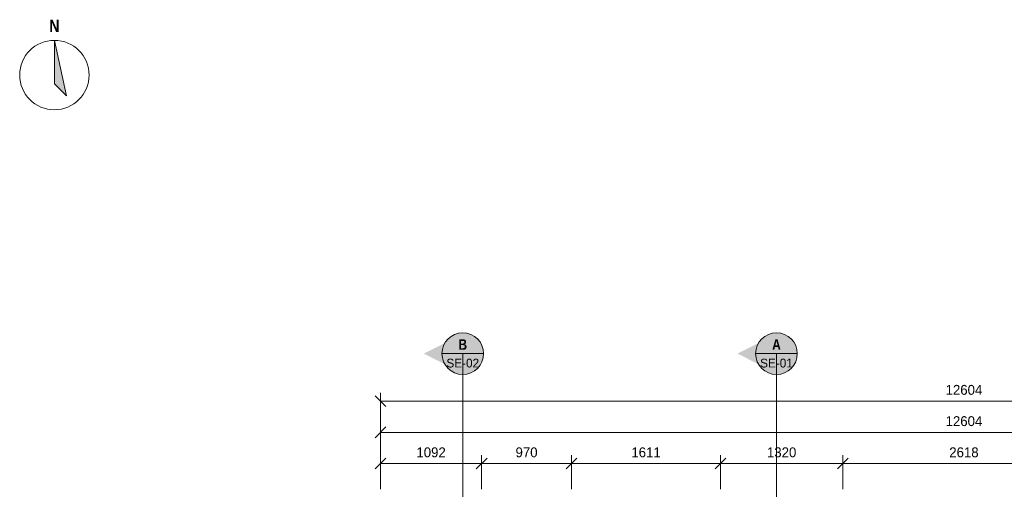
# Model space of a CAD drawing. Header units: millimetres. Extents: x -3973 to 16802, y -6172 to 13352.
# Tile 4 of 6: x -3898 to 6738, y 8051 to 13125. Entities that reach past the tile are written whole.
import ezdxf
from ezdxf.enums import TextEntityAlignment as Align

# ---------------------------------------------------------------- set-up
doc = ezdxf.new("R2010")
doc.units = ezdxf.units.MM
doc.linetypes.add('DASHED', pattern=[1.524, 1.27, -0.254])
for name, color, linetype in [('FILL-INK', 7, 'Continuous'), ('FILL-RED', 7, 'Continuous'), ('FILL-WHITE', 7, 'Continuous'), ('LINE-INK', 7, 'Continuous'), ('LINE-RED', 7, 'Continuous'), ('LINE-RED-DASH', 7, 'DASHED'), ('TEXT-INK', 7, 'Continuous'), ('TEXT-RED', 7, 'Continuous')]:
    doc.layers.add(name, color=color, linetype=linetype)
doc.styles.add('OpenSansCondensed-Bold', font='OpenSansCondensed-Bold.ttf')

msp = doc.modelspace()

# ---------------------------------------------------------------- hatches: boundary and pattern name
at = {"layer": 'FILL-INK', "true_color": 0x14141a}
h = msp.add_hatch(color=250, dxfattribs=at)
h.dxf.hatch_style = 1
h.paths.add_polyline_path([(-3523, 12902), (-3392, 12302), (-3523, 12433)])
at = {"layer": 'FILL-RED', "true_color": 0xb81a1f}
h = msp.add_hatch(color=242, dxfattribs=at)
h.dxf.hatch_style = 1
h.paths.add_polyline_path([(468, 9517), (888, 9303), (888, 9730)])
h = msp.add_hatch(color=242, dxfattribs=at)
h.dxf.hatch_style = 1
h.paths.add_polyline_path([(3857, 9517), (4277, 9303), (4277, 9730)])
at = {"layer": 'FILL-WHITE', "true_color": 0xffffff}
h = msp.add_hatch(color=7, dxfattribs=at)
h.dxf.hatch_style = 1
h.paths.add_polyline_path([(1113, 9517), (1105, 9575), (1083, 9629), (1047, 9676), (1000, 9711), (946, 9734), (888, 9742), (830, 9734), (776, 9711), (729, 9676), (693, 9629), (671, 9575), (663, 9517), (671, 9458), (693, 9404), (729, 9357), (776, 9322), (830, 9299), (888, 9292), (946, 9299), (1000, 9322), (1047, 9357), (1083, 9404), (1105, 9458)])
h = msp.add_hatch(color=7, dxfattribs=at)
h.dxf.hatch_style = 1
h.paths.add_polyline_path([(4502, 9517), (4494, 9575), (4472, 9629), (4436, 9676), (4390, 9711), (4335, 9734), (4277, 9742), (4219, 9734), (4164, 9711), (4118, 9676), (4082, 9629), (4060, 9575), (4052, 9517), (4060, 9458), (4082, 9404), (4118, 9357), (4164, 9322), (4219, 9299), (4277, 9292), (4335, 9299), (4390, 9322), (4436, 9357), (4472, 9404), (4494, 9458)])

# ---------------------------------------------------------------- linework, layer by layer
at = {"layer": 'LINE-INK', "lineweight": 5}
for p, q in [((58, 8946), (-58, 9062)), ((0, 8051), (0, 9094)), ((12604, 9004), (0, 9004)), ((-58, 8608), (58, 8725)), ((0, 8051), (0, 8756)), ((0, 8666), (12604, 8666)), ((0, 8051), (0, 8419)), ((1092, 8051), (1092, 8419)), ((2062, 8051), (2062, 8419)), ((3673, 8051), (3673, 8419)), ((4993, 8051), (4993, 8419)), ((-58, 8271), (58, 8387)), ((0, 8329), (12604, 8329)), ((1034, 8271), (1150, 8387)), ((2004, 8271), (2120, 8387)), ((3615, 8271), (3731, 8387)), ((4935, 8271), (5051, 8387))]:
    msp.add_line(p, q, dxfattribs=at)
msp.add_lwpolyline([(-3523, 12902), (-3392, 12302), (-3523, 12433)], close=True, dxfattribs=at)
msp.add_circle((-3523, 12527), 375, dxfattribs=at)
at = {"layer": 'LINE-RED', "lineweight": 5}
for p, q in [((663, 9517), (1113, 9517)), ((4052, 9517), (4502, 9517))]:
    msp.add_line(p, q, dxfattribs=at)
for centre in [(888, 9517), (4277, 9517)]:
    msp.add_circle(centre, 225, dxfattribs=at)
at = {"layer": 'LINE-RED-DASH', "lineweight": 5}
for p, q in [((888, 9517), (888, 7192)), ((4277, 9517), (4277, 7192))]:
    msp.add_line(p, q, dxfattribs=at)

# ---------------------------------------------------------------- texts
at = {"layer": 'TEXT-INK', "style": 'OpenSansCondensed-Bold'}
msp.add_text('N', height=133, dxfattribs=at).set_placement((-3523, 12992), align=Align.CENTER)
at = {"layer": 'TEXT-INK'}
for s, p in [('12604', (6302, 9072)), ('12604', (6302, 8734)), ('1092', (546, 8397)), ('970', (1577, 8397)), ('1611', (2868, 8397)), ('1320', (4333, 8397)), ('2618', (6302, 8397))]:
    msp.add_text(s, height=106.7, dxfattribs=at).set_placement(p, align=Align.CENTER)
at = {"layer": 'TEXT-RED', "style": 'OpenSansCondensed-Bold'}
for s, p in [('B', (888, 9558)), ('A', (4277, 9558))]:
    msp.add_text(s, height=114, dxfattribs=at).set_placement(p, align=Align.CENTER)
at = {"layer": 'TEXT-RED'}
for s, p in [('SE-02', (888, 9367)), ('SE-01', (4277, 9367))]:
    msp.add_text(s, height=95.2, dxfattribs=at).set_placement(p, align=Align.CENTER)

doc.saveas('drawing.dxf')
